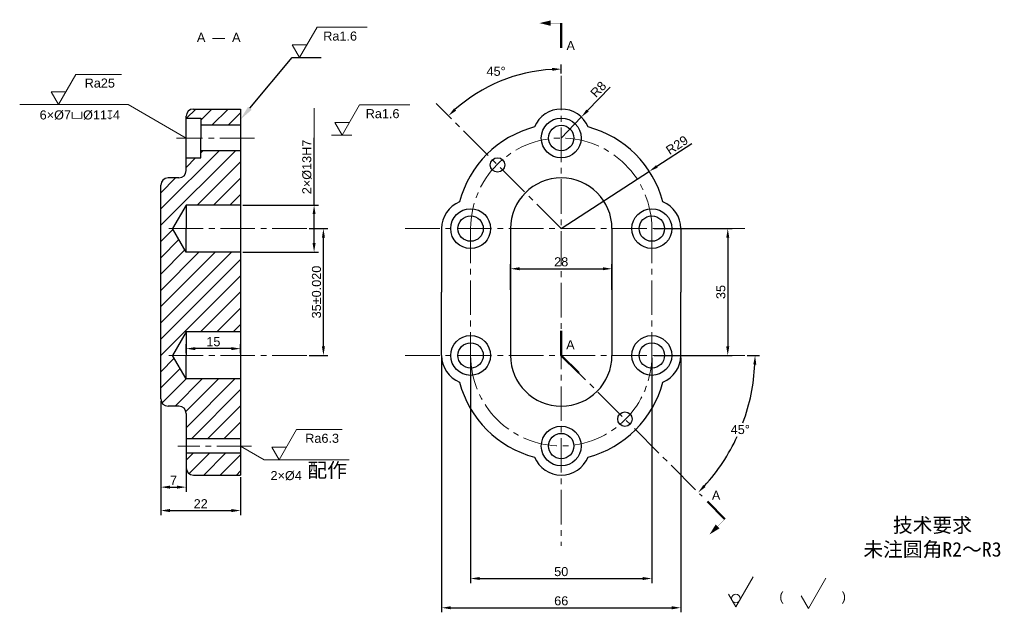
# Model space of a CAD drawing. Header units: millimetres. Extents: x 2786 to 3058, y 1915 to 2079.
import ezdxf
from ezdxf import colors
from ezdxf.entities.mleader import LeaderData, LeaderLine
from ezdxf.math import Vec2, Vec3

# ---------------------------------------------------------------- set-up
doc = ezdxf.new("R2010")
doc.units = ezdxf.units.MM
doc.header["$LTSCALE"] = 0.5
doc.linetypes.add('CENTER2', pattern=[28.575, 19.05, -3.175, 3.175, -3.175])
for name, color, linetype, lineweight in [('中心线', 7, 'CENTER2', 15), ('剖面线', 7, 'Continuous', 15), ('尺寸线', 7, 'Continuous', 15), ('粗粗实线', 7, 'Continuous', 50), ('细实线', 7, 'Continuous', 15), ('轮廓线', 7, 'Continuous', 30)]:
    doc.layers.add(name, color=color, linetype=linetype, lineweight=lineweight)
doc.styles.get("Standard").update_dxf_attribs({"font": 'arial.ttf'})
doc.dimstyles.new('Annotative', dxfattribs={"dimscale": 0, "dimtxt": 2.5, "dimasz": 2.5, "dimexe": 1.25, "dimexo": 0.625, "dimtad": 1, "dimtxsty": 'Standard', "dimcen": 2.5, "dimadec": 0, "dimazin": 0, "dimtfac": 1, "dimtmove": 0, "dimatfit": 3, "dimfxl": 1, "dimarcsym": 0})
doc.dimstyles.new('ISO-25', dxfattribs={"dimtxt": 2.5, "dimasz": 2.5, "dimexe": 1.25, "dimexo": 0.625, "dimtad": 1, "dimtxsty": 'Standard', "dimcen": 2.5, "dimadec": 0, "dimazin": 0, "dimtfac": 1, "dimtmove": 0, "dimatfit": 3, "dimfxl": 1, "dimarcsym": 0})

# ---------------------------------------------------------------- blocks, each defined once
blk = doc.blocks.new('*D1')
at = {"layer": 'Defpoints', "color": 0, "transparency": 16777216}
for p in [(2910.48, 1986.23), (2960.48, 1986.23), (2960.48, 1924.67)]:
    blk.add_point(p, dxfattribs=at)
at = {"layer": '尺寸线', "color": 0, "lineweight": -2, "transparency": 16777216}
for p, q in [((2910.48, 1985.61), (2910.48, 1923.42)), ((2960.48, 1985.61), (2960.48, 1923.42)), ((2912.98, 1924.67), (2957.98, 1924.67))]:
    blk.add_line(p, q, dxfattribs=at)
at = {"layer": '尺寸线', "color": 0, "transparency": 16777216}
for points in [[(2912.98, 1925.09), (2912.98, 1924.26), (2910.48, 1924.67)], [(2957.98, 1925.09), (2957.98, 1924.26), (2960.48, 1924.67)]]:
    blk.add_solid(points, dxfattribs=at)
at = {"layer": '尺寸线', "color": 0, "transparency": 16777216, "insert": (2935.48, 1926.57), "char_height": 2.5, "attachment_point": 5}
blk.add_mtext('50', dxfattribs=at)
blk = doc.blocks.new('*D2')
at = {"layer": 'Defpoints', "color": 0, "transparency": 16777216}
for p in [(2902.48, 1986.23), (2968.48, 1986.23), (2968.48, 1916.6)]:
    blk.add_point(p, dxfattribs=at)
at = {"layer": '尺寸线', "color": 0, "lineweight": -2, "transparency": 16777216}
for p, q in [((2902.48, 1985.61), (2902.48, 1915.35)), ((2968.48, 1985.61), (2968.48, 1915.35)), ((2904.98, 1916.6), (2965.98, 1916.6))]:
    blk.add_line(p, q, dxfattribs=at)
at = {"layer": '尺寸线', "color": 0, "transparency": 16777216}
for points in [[(2904.98, 1917.02), (2904.98, 1916.18), (2902.48, 1916.6)], [(2965.98, 1917.02), (2965.98, 1916.18), (2968.48, 1916.6)]]:
    blk.add_solid(points, dxfattribs=at)
at = {"layer": '尺寸线', "color": 0, "transparency": 16777216, "insert": (2935.48, 1918.5), "char_height": 2.5, "attachment_point": 5}
blk.add_mtext('66', dxfattribs=at)
blk = doc.blocks.new('*D3')
at = {"layer": 'Defpoints', "color": 0, "transparency": 16777216}
for p in [(2892.45, 1986.23), (2935.48, 1986.23), (2986.12, 1986.23), (2981.79, 1959.5), (2974.34, 1947.38)]:
    blk.add_point(p, dxfattribs=at)
at = {"layer": '尺寸线', "color": 0, "lineweight": -2, "transparency": 16777216}
blk.add_line((2986.75, 1986.23), (2990.21, 1986.23), dxfattribs=at)
for start, end in [(339.6826, 357.3211), (317.6789, 335.2824)]:
    blk.add_arc((2935.48, 1986.23), 53.47, start, end, dxfattribs=at)
at = {"layer": '尺寸线', "color": 0, "transparency": 16777216}
for points in [[(2988.48, 1983.74), (2989.31, 1983.72), (2988.96, 1986.23)], [(2975.32, 1949.94), (2974.72, 1950.52), (2973.29, 1948.42)]]:
    blk.add_solid(points, dxfattribs=at)
at = {"layer": '尺寸线', "color": 0, "transparency": 16777216, "insert": (2984.89, 1965.77), "char_height": 2.5, "attachment_point": 5}
blk.add_mtext('45°', dxfattribs=at)
blk = doc.blocks.new('*D4')
at = {"layer": 'Defpoints', "color": 0, "transparency": 16777216}
for p in [(2960.48, 2021.23), (2960.48, 1986.23), (2981.43, 1986.23)]:
    blk.add_point(p, dxfattribs=at)
at = {"layer": '尺寸线', "color": 0, "lineweight": -2, "transparency": 16777216}
for p, q in [((2961.11, 2021.23), (2982.68, 2021.23)), ((2981.43, 2018.73), (2981.43, 1988.73)), ((2961.11, 1986.23), (2982.68, 1986.23))]:
    blk.add_line(p, q, dxfattribs=at)
at = {"layer": '尺寸线', "color": 0, "transparency": 16777216}
for points in [[(2981.02, 2018.73), (2981.85, 2018.73), (2981.43, 2021.23)], [(2981.02, 1988.73), (2981.85, 1988.73), (2981.43, 1986.23)]]:
    blk.add_solid(points, dxfattribs=at)
at = {"layer": '尺寸线', "color": 0, "transparency": 16777216, "insert": (2979.53, 2003.73), "char_height": 2.5, "attachment_point": 5, "rotation": 90}
blk.add_mtext('35', dxfattribs=at)
blk = doc.blocks.new('*D5')
at = {"layer": 'Defpoints', "color": 0, "transparency": 16777216}
for p in [(2949.48, 2010.15), (2921.48, 2003.73), (2949.48, 2003.73)]:
    blk.add_point(p, dxfattribs=at)
at = {"layer": '尺寸线', "color": 0, "lineweight": -2, "transparency": 16777216}
for p, q in [((2921.48, 2004.36), (2921.48, 2011.4)), ((2949.48, 2004.36), (2949.48, 2011.4)), ((2923.98, 2010.15), (2946.98, 2010.15))]:
    blk.add_line(p, q, dxfattribs=at)
at = {"layer": '尺寸线', "color": 0, "transparency": 16777216}
for points in [[(2923.98, 2010.57), (2923.98, 2009.74), (2921.48, 2010.15)], [(2946.98, 2010.57), (2946.98, 2009.74), (2949.48, 2010.15)]]:
    blk.add_solid(points, dxfattribs=at)
at = {"layer": '尺寸线', "color": 0, "transparency": 16777216, "insert": (2935.48, 2012.06), "char_height": 2.5, "attachment_point": 5}
blk.add_mtext('28', dxfattribs=at)
blk = doc.blocks.new('*D6')
at = {"layer": 'Defpoints', "color": 0, "transparency": 16777216}
for p in [(2959.8, 2037.04), (2935.48, 2021.23)]:
    blk.add_point(p, dxfattribs=at)
at = {"layer": '尺寸线', "color": 0, "lineweight": -2, "transparency": 16777216}
for p, q in [((2971.49, 2044.64), (2961.89, 2038.4)), ((2935.48, 2021.23), (2959.8, 2037.04))]:
    blk.add_line(p, q, dxfattribs=at)
at = {"layer": '尺寸线', "color": 0, "transparency": 16777216}
blk.add_solid([(2961.66, 2038.75), (2962.12, 2038.05), (2959.8, 2037.04)], dxfattribs=at)
at = {"layer": '尺寸线', "color": 0, "transparency": 16777216, "insert": (2967.42, 2044.27), "char_height": 2.5, "attachment_point": 5, "rotation": 33.0306}
blk.add_mtext('R29', dxfattribs=at)
blk = doc.blocks.new('*D7')
at = {"layer": 'Defpoints', "color": 0, "transparency": 16777216}
for p in [(2941.02, 2052.01), (2935.48, 2046.23)]:
    blk.add_point(p, dxfattribs=at)
at = {"layer": '尺寸线', "color": 0, "lineweight": -2, "transparency": 16777216}
for p, q in [((2948.94, 2060.25), (2942.75, 2053.81)), ((2935.48, 2046.23), (2941.02, 2052.01))]:
    blk.add_line(p, q, dxfattribs=at)
at = {"layer": '尺寸线', "color": 0, "transparency": 16777216}
blk.add_solid([(2942.45, 2054.1), (2943.05, 2053.52), (2941.02, 2052.01)], dxfattribs=at)
at = {"layer": '尺寸线', "color": 0, "transparency": 16777216, "insert": (2945.73, 2059.66), "char_height": 2.5, "attachment_point": 5, "rotation": 46.1841}
blk.add_mtext('R8', dxfattribs=at)
blk = doc.blocks.new('*D13')
at = {"layer": 'Defpoints', "color": 0, "transparency": 16777216}
for p in [(2924.09, 2063.75), (2935.48, 2063.42), (2900.94, 2055.78), (2935.48, 2021.23), (2935.48, 1933.67)]:
    blk.add_point(p, dxfattribs=at)
at = {"layer": '尺寸线', "color": 0, "lineweight": -2, "transparency": 16777216}
blk.add_line((2935.48, 2064.05), (2935.48, 2066.5), dxfattribs=at)
blk.add_arc((2935.48, 2021.23), 44.02, 93.2545, 131.7455, dxfattribs=at)
at = {"layer": '尺寸线', "color": 0, "transparency": 16777216}
for points in [[(2932.97, 2065.6), (2933, 2064.76), (2935.48, 2065.25)], [(2906.46, 2053.77), (2905.89, 2054.38), (2904.36, 2052.36)]]:
    blk.add_solid(points, dxfattribs=at)
at = {"layer": '尺寸线', "color": 0, "transparency": 16777216, "insert": (2917.51, 2064.63), "char_height": 2.5, "attachment_point": 5}
blk.add_mtext('45°', dxfattribs=at)
blk = doc.blocks.new('*D8')
at = {"layer": 'Defpoints', "color": 0, "transparency": 16777216}
for p in [(2865.27, 2021.23), (2869.86, 2021.23), (2865.27, 1986.23)]:
    blk.add_point(p, dxfattribs=at)
at = {"layer": '尺寸线', "color": 0, "lineweight": -2, "transparency": 16777216}
for p, q in [((2865.89, 2021.23), (2871.11, 2021.23)), ((2869.86, 1988.73), (2869.86, 2018.73)), ((2865.89, 1986.23), (2871.11, 1986.23))]:
    blk.add_line(p, q, dxfattribs=at)
at = {"layer": '尺寸线', "color": 0, "transparency": 16777216}
for points in [[(2869.45, 2018.73), (2870.28, 2018.73), (2869.86, 2021.23)], [(2869.45, 1988.73), (2870.28, 1988.73), (2869.86, 1986.23)]]:
    blk.add_solid(points, dxfattribs=at)
at = {"layer": '尺寸线', "color": 0, "transparency": 16777216, "insert": (2867.96, 2003.73), "char_height": 2.5, "attachment_point": 5, "rotation": 90}
blk.add_mtext('35%%P0.020', dxfattribs=at)
blk = doc.blocks.new('*D9')
at = {"layer": 'Defpoints', "color": 0, "transparency": 16777216}
for p in [(2847, 2027.73), (2867.29, 2027.73), (2847, 2014.73)]:
    blk.add_point(p, dxfattribs=at)
at = {"layer": '尺寸线', "color": 0, "lineweight": -2, "transparency": 16777216}
for p, q in [((2867.29, 2027.73), (2867.29, 2046.27)), ((2847.62, 2027.73), (2868.54, 2027.73)), ((2867.29, 2017.23), (2867.29, 2025.23)), ((2847.62, 2014.73), (2868.54, 2014.73))]:
    blk.add_line(p, q, dxfattribs=at)
at = {"layer": '尺寸线', "color": 0, "transparency": 16777216}
for points in [[(2866.87, 2025.23), (2867.7, 2025.23), (2867.29, 2027.73)], [(2866.87, 2017.23), (2867.7, 2017.23), (2867.29, 2014.73)]]:
    blk.add_solid(points, dxfattribs=at)
at = {"layer": '尺寸线', "color": 0, "transparency": 16777216, "insert": (2865.32, 2038.25), "char_height": 2.5, "attachment_point": 5, "rotation": 90}
blk.add_mtext('2×%%C13H7         ', dxfattribs=at)
blk = doc.blocks.new('*D10')
at = {"layer": 'Defpoints', "color": 0, "transparency": 16777216}
for p in [(2832, 1988.11), (2832, 1986.23), (2847, 1986.23)]:
    blk.add_point(p, dxfattribs=at)
at = {"layer": '尺寸线', "color": 0, "lineweight": -2, "transparency": 16777216}
for p, q in [((2832, 1986.86), (2832, 1989.36)), ((2847, 1986.86), (2847, 1989.36)), ((2844.5, 1988.11), (2834.5, 1988.11))]:
    blk.add_line(p, q, dxfattribs=at)
at = {"layer": '尺寸线', "color": 0, "transparency": 16777216}
for points in [[(2834.5, 1988.52), (2834.5, 1987.69), (2832, 1988.11)], [(2844.5, 1988.52), (2844.5, 1987.69), (2847, 1988.11)]]:
    blk.add_solid(points, dxfattribs=at)
at = {"layer": '尺寸线', "color": 0, "transparency": 16777216, "insert": (2839.5, 1990.01), "char_height": 2.5, "attachment_point": 5}
blk.add_mtext('15', dxfattribs=at)
blk = doc.blocks.new('*D11')
at = {"layer": 'Defpoints', "color": 0, "transparency": 16777216}
for p in [(2825, 1974.23), (2832, 1962.73), (2832, 1949.89)]:
    blk.add_point(p, dxfattribs=at)
at = {"layer": '细实线', "color": 0, "lineweight": -2, "transparency": 16777216}
for p, q in [((2825, 1973.61), (2825, 1948.64)), ((2832, 1962.11), (2832, 1948.64)), ((2827.5, 1949.89), (2829.5, 1949.89))]:
    blk.add_line(p, q, dxfattribs=at)
at = {"layer": '细实线', "color": 0, "transparency": 16777216}
for points in [[(2827.5, 1950.31), (2827.5, 1949.47), (2825, 1949.89)], [(2829.5, 1950.31), (2829.5, 1949.47), (2832, 1949.89)]]:
    blk.add_solid(points, dxfattribs=at)
at = {"layer": '细实线', "color": 0, "transparency": 16777216, "insert": (2828.5, 1951.77), "char_height": 2.5, "attachment_point": 5}
blk.add_mtext('7', dxfattribs=at)
blk = doc.blocks.new('*D12')
at = {"layer": 'Defpoints', "color": 0, "transparency": 16777216}
for p in [(2825, 1961.12), (2847, 1953.23), (2847, 1943.43)]:
    blk.add_point(p, dxfattribs=at)
at = {"layer": '细实线', "color": 0, "lineweight": -2, "transparency": 16777216}
for p, q in [((2825, 1960.5), (2825, 1942.18)), ((2847, 1952.61), (2847, 1942.18)), ((2827.5, 1943.43), (2844.5, 1943.43))]:
    blk.add_line(p, q, dxfattribs=at)
at = {"layer": '细实线', "color": 0, "transparency": 16777216}
for points in [[(2827.5, 1943.85), (2827.5, 1943.01), (2825, 1943.43)], [(2844.5, 1943.85), (2844.5, 1943.01), (2847, 1943.43)]]:
    blk.add_solid(points, dxfattribs=at)
at = {"layer": '细实线', "color": 0, "transparency": 16777216, "insert": (2836, 1945.31), "char_height": 2.5, "attachment_point": 5}
blk.add_mtext('22', dxfattribs=at)

msp = doc.modelspace()

# ---------------------------------------------------------------- hatches: boundary and pattern name
at = {"layer": '剖面线'}
h = msp.add_hatch(dxfattribs=at)
h.set_pattern_fill('ANSI31', color=256)
h.set_pattern_definition([(45, (12.5718, 0), (-2.245064, 2.245064), [])])
h.paths.add_polyline_path([(2833.995, 2054.233, 0.4142136), (2831.995, 2052.233), (2831.995, 2051.733), (2835.995, 2051.733), (2835.995, 2049.733), (2846.995, 2049.733), (2846.995, 2054.233)])
h.paths.add_polyline_path([(2846.995, 2027.733), (2846.995, 2042.733), (2835.995, 2042.733), (2835.995, 2040.733), (2831.995, 2040.733), (2831.995, 2037.233, -0.4142136), (2829.995, 2035.233), (2826.995, 2035.233, 0.4142136), (2824.995, 2033.233), (2824.995, 1974.233, 0.4142136), (2826.995, 1972.233), (2829.995, 1972.233, -0.4142136), (2831.995, 1970.233), (2831.995, 1963.233), (2846.995, 1963.233), (2846.995, 1979.733), (2831.995, 1979.733), (2828.242, 1986.233), (2831.995, 1992.733), (2846.995, 1992.733), (2846.995, 2014.733), (2831.995, 2014.733), (2828.242, 2021.233), (2831.995, 2027.733)])
h.paths.add_polyline_path([(2831.995, 1959.233), (2831.995, 1955.233, 0.4142136), (2833.995, 1953.233), (2846.995, 1953.233), (2846.995, 1959.233)])

# ---------------------------------------------------------------- linework, layer by layer
at = {"layer": '中心线'}
for p, q in [((2935.482, 2063.423), (2935.482, 1933.667)), ((2935.482, 2021.233), (2900.938, 2055.778)), ((2850.816, 2046.233), (2829.28, 2046.233)), ((2865.268, 2021.233), (2826.642, 2021.233)), ((2892.453, 2021.233), (2986.124, 2021.233)), ((2910.482, 2021.233), (2910.482, 1986.233)), ((2960.482, 2021.233), (2960.482, 1986.233)), ((2865.268, 1986.233), (2826.642, 1986.233)), ((2892.453, 1986.233), (2986.124, 1986.233)), ((2935.482, 1986.233), (2974.338, 1947.377)), ((2850.011, 1961.233), (2829.682, 1961.233))]:
    msp.add_line(p, q, dxfattribs=at)
for centre, start, end in [((2935.482, 2021.233), 0, 180), ((2935.482, 1986.233), 180, 0)]:
    msp.add_arc(centre, 25, start, end, dxfattribs=at)
at = {"layer": '尺寸线'}
for p, q in [((2865.311, 2071.956), (2861.27, 2071.956)), ((2863.29, 2068.456), (2861.27, 2071.956)), ((2796.785, 2055.479), (2801.59, 2063.802)), ((2801.59, 2063.802), (2814.157, 2063.802)), ((2796.785, 2055.479), (2794.764, 2058.979)), ((2794.764, 2058.979), (2798.806, 2058.979)), ((2815.98, 2055.479), (2786.057, 2055.479)), ((2831.995, 2046.233), (2815.98, 2055.479)), ((2867.287, 2046.27), (2867.287, 2054.448)), ((2877.033, 2050.549), (2872.992, 2050.549)), ((2875.013, 2047.049), (2872.992, 2050.549)), ((2857.649, 1957.456), (2862.454, 1965.779)), ((2862.454, 1965.779), (2875.021, 1965.779)), ((2857.649, 1957.456), (2855.628, 1960.956)), ((2855.628, 1960.956), (2859.669, 1960.956)), ((2983.674, 1916.839), (2988.479, 1925.161)), ((3003.666, 1916.432), (3008.471, 1924.754)), ((2983.674, 1916.839), (2981.653, 1920.339)), ((3003.666, 1916.432), (3001.645, 1919.932))]:
    msp.add_line(p, q, dxfattribs=at)
msp.add_circle((2983.674, 1919.172), 1.167, dxfattribs=at)
at = {"layer": '粗粗实线'}
for p, q in [((2935.482, 2071.121), (2935.482, 2077.942)), ((2935.482, 1986.233), (2935.482, 1993.055)), ((2935.482, 1986.233), (2940.306, 1981.41)), ((2975.824, 1945.891), (2980.648, 1941.068))]:
    msp.add_line(p, q, dxfattribs=at)
at = {"layer": '细实线'}
for p, q in [((2863.29, 2068.456), (2868.095, 2076.779)), ((2868.095, 2076.779), (2881.942, 2076.779)), ((2875.013, 2047.049), (2879.818, 2055.371)), ((2879.818, 2055.371), (2893.665, 2055.371)), ((2872.096, 2047.049), (2877.744, 2047.049)), ((2846.995, 1961.233), (2853.537, 1957.456)), ((2853.537, 1957.456), (2877.002, 1957.456))]:
    msp.add_line(p, q, dxfattribs=at)
for points in [[(2932.605, 2077.942, 1.5, 0, 0), (2929.493, 2077.942, 1.887, 1.887, 0)], [(2935.482, 2077.942, 0.1, 0.1, 0), (2932.605, 2077.942, 1.887, 1.887, 0)], [(2978.613, 1939.033, 1.5, 0, 0), (2976.413, 1936.833, 1.887, 1.887, 0)], [(2980.648, 1941.068, 0.1, 0.1, 0), (2978.613, 1939.033, 1.887, 1.887, 0)]]:
    msp.add_lwpolyline(points, format="xyseb", dxfattribs=at)
at = {"layer": '轮廓线'}
for p, q in [((2833.995, 2054.233), (2846.995, 2054.233)), ((2846.995, 2054.233), (2846.995, 1953.233)), ((2831.995, 2037.233), (2831.995, 2052.233)), ((2831.995, 2051.733), (2835.995, 2051.733)), ((2835.995, 2051.733), (2835.995, 2046.233)), ((2846.995, 2049.733), (2835.995, 2049.733)), ((2835.995, 2040.733), (2835.995, 2046.233)), ((2831.995, 2040.733), (2835.995, 2040.733)), ((2846.995, 2042.733), (2835.995, 2042.733)), ((2829.995, 2035.233), (2826.995, 2035.233)), ((2824.995, 1974.233), (2824.995, 2033.233)), ((2831.995, 2027.733), (2828.242, 2021.233)), ((2846.995, 2027.733), (2831.995, 2027.733)), ((2831.995, 2027.733), (2831.995, 2021.233)), ((2831.995, 2014.733), (2828.242, 2021.233)), ((2831.995, 2014.733), (2831.995, 2021.233)), ((2902.482, 2021.233), (2902.482, 2003.733)), ((2921.482, 2021.233), (2921.482, 1986.233)), ((2949.482, 2021.233), (2949.482, 1986.233)), ((2968.482, 2021.233), (2968.482, 2003.733)), ((2846.995, 2014.733), (2831.995, 2014.733)), ((2902.482, 1986.233), (2902.482, 2003.733)), ((2968.482, 1986.233), (2968.482, 2003.733)), ((2831.995, 1992.733), (2828.242, 1986.233)), ((2846.995, 1992.733), (2831.995, 1992.733)), ((2831.995, 1992.733), (2831.995, 1986.233)), ((2831.995, 1979.733), (2828.242, 1986.233)), ((2831.995, 1979.733), (2831.995, 1986.233)), ((2846.995, 1979.733), (2831.995, 1979.733)), ((2829.995, 1972.233), (2826.995, 1972.233)), ((2831.995, 1970.233), (2831.995, 1955.233)), ((2846.995, 1963.233), (2831.995, 1963.233)), ((2846.995, 1959.233), (2831.995, 1959.233)), ((2833.995, 1953.233), (2846.995, 1953.233))]:
    msp.add_line(p, q, dxfattribs=at)
for centre, radius in [((2935.482, 2046.233), 5.5), ((2935.482, 2046.233), 3.5), ((2917.905, 2038.81), 2), ((2910.482, 2021.233), 5.5), ((2910.482, 2021.233), 3.5), ((2960.482, 2021.233), 5.5), ((2960.482, 2021.233), 3.5), ((2910.482, 1986.233), 5.5), ((2960.482, 1986.233), 5.5), ((2910.482, 1986.233), 3.5), ((2960.482, 1986.233), 3.5), ((2953.059, 1968.656), 2), ((2935.482, 1961.233), 5.5), ((2935.482, 1961.233), 3.5)]:
    msp.add_circle(centre, radius, dxfattribs=at)
for centre, radius, start, end in [((2833.995, 2052.233), 2, 90, 180), ((2935.482, 2046.233), 8, 22.33368, 157.66632), ((2935.482, 2021.233), 29, 104.78358, 165.21642), ((2935.482, 2021.233), 29, 14.78358, 75.21642), ((2826.995, 2033.233), 2, 90, 180), ((2829.995, 2037.233), 2, 270, 0), ((2935.482, 2021.233), 14, 0, 180), ((2910.482, 2021.233), 8, 112.33368, 180), ((2960.482, 2021.233), 8, 0, 67.66632), ((2910.482, 1986.233), 8, 180, 247.66632), ((2935.482, 1986.233), 14, 180, 0), ((2960.482, 1986.233), 8, 292.33368, 0), ((2935.482, 1986.233), 29, 194.78358, 255.21642), ((2935.482, 1986.233), 29, 284.78358, 345.21642), ((2826.995, 1974.233), 2, 180, 270), ((2829.995, 1970.233), 2, 0, 90), ((2935.482, 1961.233), 8, 202.33368, 337.66632), ((2833.995, 1955.233), 2, 180, 270)]:
    msp.add_arc(centre, radius, start, end, dxfattribs=at)

# ---------------------------------------------------------------- texts
at = {"layer": '尺寸线'}
for s, insert, char_height, attachment_point in [('Ra1.6', (2869.814, 2073.082), 2.5, 7), ('Ra25', (2803.989, 2062.647), 2.5, 1), ('6×%%C7{\\Fgdt|c0;v}%%C11{\\Fgdt|c0;x}4', (2813.723, 2053.852), 2.5, 3), ('Ra1.6', (2881.536, 2051.674), 2.5, 7), ('Ra6.3', (2864.853, 1964.624), 2.5, 1), ('{\\fSimSun|b0|i0|c134|p2;配作}', (2865.445, 1956.588), 4, 1), ('2×%%C4', (2855.262, 1954.326), 2.5, 1)]:
    msp.add_mtext(s, dxfattribs=dict(at, insert=insert, char_height=char_height, attachment_point=attachment_point))
at = {"layer": '尺寸线', "attachment_point": 1}
for s, width, insert, char_height in [('\\pxqc;{\\fSimSun|b0|i0|c134|p2;技术要求}\\P{\\fSimSun|b0|i0|c134|p2;未注圆角R2～R3}', 42.3532, (3016.733, 1941.394), 4), ('\\pxi-3,l4,t4;(^I          )', 28.07988, (2993.176, 1921.015), 2.5)]:
    msp.add_mtext_dynamic_manual_height_columns(s, width=width, gutter_width=12.5, heights=[0], dxfattribs=dict(at, insert=insert, char_height=char_height))
at = {"layer": '粗粗实线', "char_height": 2.5}
for s, width, insert, attachment_point in [('A  —  A', 16.84024, (2846.993, 2075.27), 3), ('A', 3.48404, (2936.932, 2072.99), 1), ('A', 3.48404, (2936.85, 1990.42), 1), ('A', 3.48404, (2977.055, 1948.898), 1)]:
    msp.add_mtext_dynamic_manual_height_columns(s, width=width, gutter_width=12.5, heights=[0], dxfattribs=dict(at, insert=insert, attachment_point=attachment_point))

# ---------------------------------------------------------------- dimensions: what is measured, and where the dimension line sits
at = {"layer": '尺寸线'}
for base, line1, line2, dimstyle, override, picture, middle in [((2924.089, 2063.752), ((2935.482, 2063.423), (2935.482, 1933.667)), ((2935.482, 2021.233), (2900.938, 2055.778)), 'Annotative', {"dimtad": 2, "dimtih": 1, "dimtoh": 0}, '*D13', (2917.509, 2064.625)), ((2981.792, 1959.496), ((2935.482, 1986.233), (2974.338, 1947.377)), ((2892.453, 1986.233), (2986.124, 1986.233)), 'ISO-25', {"dimtad": 0, "dimtih": 1}, '*D3', (2984.886, 1965.769))]:
    dim = msp.add_angular_dim_2l(base=base, line1=line1, line2=line2, dimstyle=dimstyle, override=override, dxfattribs=at)
    dim.commit()
    dim.dimension.update_dxf_attribs({"geometry": picture, "text_midpoint": middle})
for center, mpoint, picture, middle in [((2935.482, 2046.233), (2941.021, 2052.006), '*D7', (2947.106, 2058.347)), ((2935.482, 2021.233), (2959.795, 2037.041), '*D6', (2968.457, 2042.672))]:
    dim = msp.add_radius_dim(center=center, mpoint=mpoint, dimstyle='ISO-25', dxfattribs=at)
    dim.commit()
    dim.dimension.update_dxf_attribs({"geometry": picture, "text_midpoint": middle, "dimtype": 164})
for base, p1, p2, text, picture, middle in [((2867.287, 2027.733), (2846.995, 2014.733), (2846.995, 2027.733), '2×%%C<>H7         ', '*D9', (2865.316, 2038.252)), ((2869.862, 2021.233), (2865.268, 1986.233), (2865.268, 2021.233), '<>%%P0.020', '*D8', (2867.96, 2003.733))]:
    dim = msp.add_linear_dim(base=base, p1=p1, p2=p2, angle=90, text=text, dimstyle='ISO-25', dxfattribs=at)
    dim.commit()
    dim.dimension.update_dxf_attribs({"geometry": picture, "text_midpoint": middle})
for base, p1, p2, angle, picture, middle in [((2981.434, 1986.233), (2960.482, 2021.233), (2960.482, 1986.233), 90, '*D4', (2979.531, 2003.733)), ((2831.995, 1988.106), (2846.995, 1986.233), (2831.995, 1986.233), 180, '*D10', (2839.495, 1990.007))]:
    dim = msp.add_linear_dim(base=base, p1=p1, p2=p2, angle=angle, dimstyle='ISO-25', dxfattribs=at)
    dim.commit()
    dim.dimension.update_dxf_attribs({"geometry": picture, "text_midpoint": middle})
for base, p1, p2, picture, middle in [((2949.482, 2010.154), (2921.482, 2003.733), (2949.482, 2003.733), '*D5', (2935.482, 2012.055)), ((2968.482, 1916.599), (2902.482, 1986.233), (2968.482, 1986.233), '*D2', (2935.482, 1918.501)), ((2960.482, 1924.672), (2910.482, 1986.233), (2960.482, 1986.233), '*D1', (2935.482, 1926.574))]:
    dim = msp.add_linear_dim(base=base, p1=p1, p2=p2, dimstyle='ISO-25', dxfattribs=at)
    dim.commit()
    dim.dimension.update_dxf_attribs({"geometry": picture, "text_midpoint": middle})
at = {"layer": '细实线'}
for base, p1, p2, picture, middle in [((2831.995, 1949.891), (2824.995, 1974.233), (2831.995, 1962.733), '*D11', (2828.495, 1951.766)), ((2846.995, 1943.431), (2824.995, 1961.124), (2846.995, 1953.233), '*D12', (2835.995, 1945.311))]:
    dim = msp.add_linear_dim(base=base, p1=p1, p2=p2, dimstyle='ISO-25', dxfattribs=at)
    dim.commit()
    dim.dimension.update_dxf_attribs({"geometry": picture, "text_midpoint": middle})

# ---------------------------------------------------------------- leaders
ml = msp.add_multileader_mtext('Standard', dxfattribs=at)
ml.set_content('', color=256)
ml.set_leader_properties()
ml.build(insert=Vec2(0, 0))
ctx = ml.context
ctx.base_point, ctx.plane_origin = Vec3(2869.27, 2068.456), Vec3(2846.995, 2054.233)
notes = []
notes.append((ctx, [(0, (1, 1, 0), (2861.27, 2068.456), (1, 0), 8, [(0, [(2846.995, 2051.369)], 0, [])])]))
ctx.mtext.insert, ctx.mtext.flow_direction = Vec3(2871.27, 2070.456), 5
for ctx, leaders in notes:
    for number, flags, end, landing, length, lines in leaders:
        leader = LeaderData()
        leader.index, (leader.has_last_leader_line, leader.has_dogleg_vector, leader.attachment_direction) = number, flags
        leader.last_leader_point, leader.dogleg_vector, leader.dogleg_length = Vec3(end), Vec3(landing), length
        for number, points, colour, breaks in lines:
            line = LeaderLine()
            line.index, line.vertices, line.color, line.breaks = number, Vec3.list(points), colors.encode_raw_color(colour), breaks
            leader.lines.append(line)
        ctx.leaders.append(leader)

doc.saveas('drawing.dxf')
